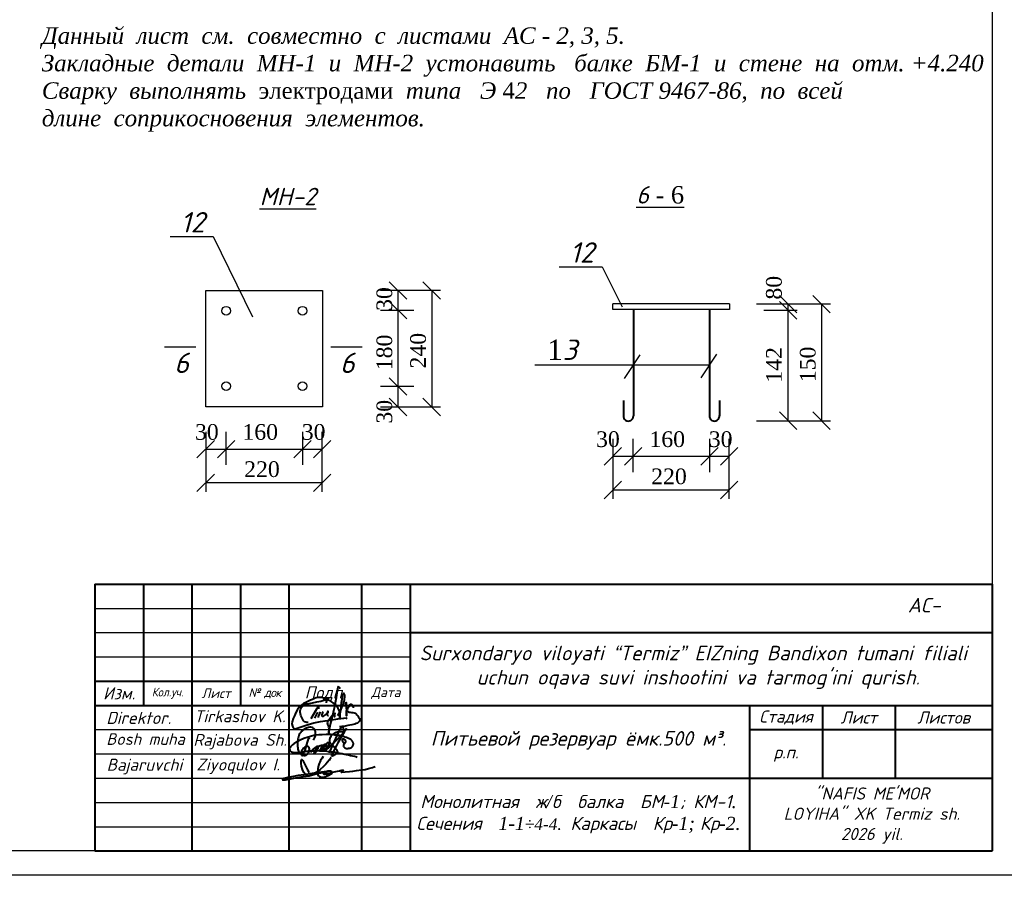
# Model space of a CAD drawing. Header units: millimetres. Extents: x -3143211 to -2549809, y 1060331 to 1341741.
# Tile 92 of 141: x -3077846 to -3057547, y 1202555 to 1220441. Entities that reach past the tile are written whole.
import ezdxf

# ---------------------------------------------------------------- set-up
doc = ezdxf.new("R2010")
doc.units = ezdxf.units.MM
doc.layers.add('(002) Рамка', color=7, linetype='Continuous')
doc.styles.add('ISOCPEUR', font='isocpeui.ttf', dxfattribs={"height": 250})
doc.styles.get("Standard").update_dxf_attribs({"font": 'isocpeui.ttf'})
doc.styles.add('V@ler@Live', font='isocpeui.ttf')

# ---------------------------------------------------------------- blocks, each defined once
blk = doc.blocks.new('_Oblique')
at = {"color": 0, "linetype": 'ByBlock', "lineweight": -2}
blk.add_line((-0.5, -0.5), (0.5, 0.5), dxfattribs=at)
blk = doc.blocks.new('ghfgj jghjmhg jjbkm jkm')
at = {"color": 5, "linetype": 'ByBlock', "lineweight": 40}
for points in [[(-254.12, -8185.87), (-253.9, -8185.82), (-253.74, -8185.78), (-253.55, -8185.63), (-253.51, -8185.51), (-253.5, -8185.43), (-253.51, -8185.3), (-253.56, -8185.19), (-253.6, -8185.09), (-253.66, -8185.02), (-253.75, -8184.96), (-253.85, -8184.92), (-253.94, -8184.88), (-254.03, -8184.84), (-254.1, -8184.84), (-254.19, -8184.85), (-254.27, -8184.88), (-254.32, -8184.93), (-254.37, -8185.02), (-254.4, -8185.1), (-254.39, -8185.21), (-254.33, -8185.34), (-254.28, -8185.45), (-254.21, -8185.54), (-254.12, -8185.61), (-254.02, -8185.68), (-253.92, -8185.74), (-253.82, -8185.8), (-253.82, -8185.8), (-253.76, -8185.91), (-253.77, -8185.94), (-253.82, -8185.97), (-253.89, -8186.03), (-253.95, -8186.11), (-254.01, -8186.18), (-254.04, -8186.27), (-254.07, -8186.34), (-254.08, -8186.44), (-254.05, -8186.53), (-254.03, -8186.62), (-253.98, -8186.7), (-253.92, -8186.77), (-253.84, -8186.85), (-253.78, -8186.91), (-253.73, -8186.97), (-253.64, -8187.02), (-253.58, -8187.04), (-253.52, -8187.05), (-253.46, -8187.06), (-253.38, -8187.07), (-253.28, -8187.07), (-253.18, -8187.08), (-253.1, -8187.08), (-253.03, -8187.07), (-252.94, -8187.07), (-252.86, -8187.06), (-252.76, -8187.05), (-252.69, -8187.05), (-252.61, -8187.04), (-252.55, -8187.02), (-252.48, -8187), (-252.43, -8186.98), (-252.36, -8186.95), (-252.29, -8186.92), (-252.24, -8186.9), (-252.18, -8186.87), (-252.14, -8186.84), (-252.09, -8186.81), (-252.04, -8186.78), (-251.99, -8186.73), (-251.96, -8186.7), (-251.91, -8186.65), (-251.87, -8186.61), (-251.84, -8186.56), (-251.82, -8186.52), (-251.78, -8186.43), (-251.74, -8186.32), (-251.7, -8186.18), (-251.67, -8186.04), (-251.67, -8185.93), (-251.67, -8185.84), (-251.7, -8185.76), (-251.74, -8185.66), (-251.78, -8185.55), (-251.84, -8185.46), (-251.91, -8185.36), (-251.99, -8185.24), (-252.07, -8185.14), (-252.18, -8185.04), (-252.3, -8184.94), (-252.43, -8184.86), (-252.58, -8184.77), (-252.84, -8184.65), (-253.04, -8184.57), (-253.31, -8184.48), (-253.69, -8184.34), (-254.02, -8184.22), (-254.4, -8184.14), (-254.97, -8183.99), (-255.26, -8183.95), (-255.57, -8183.9), (-255.82, -8183.86), (-256.1, -8183.85), (-256.38, -8183.8), (-257.05, -8183.75), (-257.45, -8183.75), (-257.92, -8183.74), (-258.19, -8183.75), (-259.16, -8183.78), (-259.99, -8183.83), (-260.63, -8183.91), (-261.2, -8183.99), (-261.98, -8184.18), (-262.58, -8184.34), (-263.58, -8184.7), (-264.46, -8185.07), (-265.01, -8185.31), (-265.4, -8185.54), (-265.96, -8185.89), (-266.37, -8186.23), (-266.53, -8186.4), (-266.67, -8186.54), (-266.78, -8186.65), (-266.86, -8186.73), (-266.94, -8186.85), (-267, -8186.95), (-267.04, -8187.06), (-267.07, -8187.19), (-267.06, -8187.29), (-267.03, -8187.44), (-266.97, -8187.56), (-266.91, -8187.66), (-266.83, -8187.75), (-266.75, -8187.84), (-266.67, -8187.89), (-266.55, -8187.94), (-266.42, -8187.98), (-266.33, -8188.01), (-266.26, -8188.02), (-266.13, -8188.04), (-265.99, -8188.06), (-265.8, -8188.08), (-265.56, -8188.09), (-265.34, -8188.09), (-265.08, -8188.07), (-264.93, -8188.06), (-264.83, -8188.05), (-264.55, -8188.03), (-264.33, -8187.99), (-264.11, -8187.96), (-263.82, -8187.91), (-263.6, -8187.86), (-263.31, -8187.82), (-262.96, -8187.78), (-262.71, -8187.73), (-262.33, -8187.69), (-261.88, -8187.67), (-261.47, -8187.66), (-261.12, -8187.65), (-260.83, -8187.6), (-260.44, -8187.62), (-259.84, -8187.64), (-259.56, -8187.65), (-259.12, -8187.68), (-258.65, -8187.7), (-258.07, -8187.73), (-257.59, -8187.79), (-257.07, -8187.87), (-256.72, -8187.9), (-256.52, -8187.92), (-256.35, -8187.94), (-256.02, -8187.97), (-255.72, -8188.04), (-255.41, -8188.12), (-254.87, -8188.24), (-254.39, -8188.34), (-254.14, -8188.4), (-253.79, -8188.47), (-253.42, -8188.55), (-252.82, -8188.64), (-252.33, -8188.75), (-251.87, -8188.84), (-251.4, -8188.97), (-251.1, -8189.05), (-250.73, -8189.15)], [(-261.31, -8185.11), (-261.13, -8184.8), (-260.98, -8184.44), (-260.83, -8184.1), (-260.77, -8183.74), (-260.77, -8183.33), (-260.84, -8183.04), (-260.94, -8182.72), (-261.1, -8182.45), (-261.24, -8182.27), (-261.41, -8182.13), (-261.62, -8182.06), (-261.9, -8181.99), (-262.16, -8181.99), (-262.45, -8182.02), (-262.71, -8182.09), (-263.01, -8182.18), (-263.21, -8182.28), (-263.56, -8182.45), (-264.11, -8182.93), (-264.37, -8183.23), (-264.55, -8183.47), (-264.7, -8183.74), (-264.8, -8183.97), (-264.9, -8184.28), (-265, -8184.61), (-265.09, -8184.89), (-265.13, -8185.31), (-265.15, -8185.69), (-265.12, -8186.51), (-265.09, -8186.93), (-265.04, -8187.29), (-264.92, -8187.73), (-264.78, -8187.96), (-264.64, -8188.12), (-264.45, -8188.27), (-264.32, -8188.36), (-264.16, -8188.48), (-263.95, -8188.61), (-263.68, -8188.73), (-263.56, -8188.75), (-263.38, -8188.75), (-263.2, -8188.74), (-263.02, -8188.68), (-262.84, -8188.57), (-262.69, -8188.42), (-262.59, -8188.25), (-262.52, -8188.12), (-262.41, -8187.9), (-262.33, -8187.69), (-262.3, -8187.5), (-262.26, -8187.31), (-262.28, -8187.17), (-262.31, -8186.97), (-262.36, -8186.84), (-262.45, -8186.73), (-262.56, -8186.64), (-262.73, -8186.58), (-262.89, -8186.59), (-263.01, -8186.62), (-263.19, -8186.68), (-263.41, -8186.81), (-263.72, -8187.06), (-263.88, -8187.25), (-263.98, -8187.39), (-264.08, -8187.51), (-264.14, -8187.64), (-264.2, -8187.77), (-264.24, -8187.93), (-264.28, -8188.14), (-264.29, -8188.31), (-264.26, -8188.51), (-264.16, -8188.67), (-264.1, -8188.78), (-264.05, -8188.82), (-264.02, -8188.82), (-263.97, -8188.8), (-263.94, -8188.76), (-263.9, -8188.7), (-263.85, -8188.61), (-263.54, -8187.99), (-263.32, -8187.47), (-263.12, -8186.97), (-262.97, -8186.37), (-262.66, -8185.37), (-262.49, -8184.87), (-262.44, -8184.66), (-262.42, -8184.64), (-262.41, -8184.62), (-262.39, -8184.62), (-262.37, -8184.63), (-262.36, -8184.64), (-262.36, -8184.67), (-262.36, -8184.69), (-262.37, -8184.71), (-262.38, -8184.74)], [(-261.91, -8188.06), (-261.82, -8187.85), (-261.76, -8187.75), (-261.72, -8187.7), (-261.67, -8187.6), (-261.55, -8187.48), (-261.46, -8187.39), (-261.37, -8187.28), (-261.3, -8187.19), (-261.16, -8187.1), (-261.1, -8187.05), (-261, -8186.94), (-260.91, -8186.85), (-260.83, -8186.81), (-260.75, -8186.76), (-260.66, -8186.71), (-260.58, -8186.66), (-260.51, -8186.61), (-260.44, -8186.57), (-260.38, -8186.54), (-260.32, -8186.52), (-260.26, -8186.51), (-260.22, -8186.51), (-260.19, -8186.53), (-260.18, -8186.54), (-260.16, -8186.58), (-260.14, -8186.65), (-260.15, -8186.71), (-260.15, -8186.76), (-260.17, -8186.81), (-260.19, -8186.86), (-260.2, -8186.9), (-260.24, -8187.01), (-260.26, -8187.11), (-260.27, -8187.17), (-260.29, -8187.21), (-260.32, -8187.29), (-260.35, -8187.37), (-260.38, -8187.43), (-260.41, -8187.49), (-260.47, -8187.62), (-260.52, -8187.67), (-260.56, -8187.77), (-260.6, -8187.82), (-260.66, -8187.9), (-260.7, -8187.94), (-260.73, -8187.99), (-260.76, -8188.02), (-260.79, -8188.05), (-260.82, -8188.09), (-260.86, -8188.12), (-260.89, -8188.15), (-260.93, -8188.18), (-260.96, -8188.21), (-261, -8188.23), (-261.04, -8188.26), (-261.08, -8188.27), (-261.1, -8188.25), (-261.1, -8188.22), (-261.1, -8188.19), (-261.09, -8188.15), (-261.08, -8188.12), (-261.06, -8188.06), (-261.04, -8188.01), (-261.02, -8187.96), (-261, -8187.92), (-260.96, -8187.85), (-260.93, -8187.79), (-260.89, -8187.71), (-260.88, -8187.68), (-260.84, -8187.63), (-260.77, -8187.53), (-260.75, -8187.48), (-260.74, -8187.45), (-260.71, -8187.4), (-260.69, -8187.35), (-260.66, -8187.31), (-260.63, -8187.27), (-260.6, -8187.22), (-260.57, -8187.19), (-260.54, -8187.14), (-260.5, -8187.1), (-260.47, -8187.07), (-260.44, -8187.02), (-260.4, -8186.98), (-260.38, -8186.96), (-260.36, -8186.94), (-260.34, -8186.92), (-260.32, -8186.89), (-260.3, -8186.86), (-260.28, -8186.83), (-260.25, -8186.78), (-260.21, -8186.75), (-260.15, -8186.7), (-260.11, -8186.66), (-260.05, -8186.6), (-259.98, -8186.55), (-259.9, -8186.51), (-259.83, -8186.45), (-259.75, -8186.42), (-259.7, -8186.4), (-259.64, -8186.37), (-259.58, -8186.35), (-259.51, -8186.34), (-259.45, -8186.32), (-259.39, -8186.3), (-259.34, -8186.28), (-259.28, -8186.28), (-259.24, -8186.27), (-259.17, -8186.27), (-259.12, -8186.28), (-259.08, -8186.33), (-259.05, -8186.37), (-259.01, -8186.42), (-259, -8186.47), (-258.99, -8186.51), (-258.98, -8186.58), (-258.99, -8186.62), (-259, -8186.68), (-259, -8186.76), (-259.02, -8186.81), (-259.04, -8186.88), (-259.06, -8186.94), (-259.09, -8187.01), (-259.11, -8187.08), (-259.14, -8187.16), (-259.17, -8187.22), (-259.23, -8187.3), (-259.27, -8187.37), (-259.32, -8187.45), (-259.37, -8187.52), (-259.43, -8187.59), (-259.47, -8187.65), (-259.52, -8187.72), (-259.58, -8187.77), (-259.66, -8187.78), (-259.72, -8187.77), (-259.78, -8187.75), (-259.78, -8187.71), (-259.78, -8187.65), (-259.76, -8187.61), (-259.75, -8187.55), (-259.73, -8187.52), (-259.71, -8187.48), (-259.68, -8187.44), (-259.65, -8187.39), (-259.62, -8187.34), (-259.59, -8187.28), (-259.55, -8187.24), (-259.52, -8187.17), (-259.47, -8187.1), (-259.43, -8187.03), (-259.38, -8186.94), (-259.33, -8186.83), (-259.25, -8186.73), (-259.21, -8186.65), (-259.19, -8186.6), (-259.16, -8186.53), (-259.11, -8186.46), (-259.08, -8186.41), (-259.04, -8186.38), (-258.99, -8186.35), (-258.94, -8186.3), (-258.87, -8186.25), (-258.79, -8186.2), (-258.73, -8186.14), (-258.66, -8186.11), (-258.58, -8186.08), (-258.51, -8186.06), (-258.43, -8186.05), (-258.37, -8186.04), (-258.3, -8186.05), (-258.24, -8186.08), (-258.17, -8186.14), (-258.14, -8186.2), (-258.11, -8186.28), (-258.1, -8186.34), (-258.11, -8186.41), (-258.12, -8186.47), (-258.14, -8186.54), (-258.15, -8186.59), (-258.17, -8186.66), (-258.19, -8186.72), (-258.2, -8186.78), (-258.2, -8186.82), (-258.22, -8186.86), (-258.23, -8186.89), (-258.25, -8186.92), (-258.26, -8186.95), (-258.29, -8186.99), (-258.32, -8187.02), (-258.34, -8187.05), (-258.39, -8187.11), (-258.43, -8187.16), (-258.47, -8187.21), (-258.52, -8187.26), (-258.56, -8187.3), (-258.6, -8187.34), (-258.66, -8187.39), (-258.71, -8187.42), (-258.76, -8187.45), (-258.81, -8187.46), (-258.87, -8187.47), (-258.92, -8187.46), (-258.97, -8187.43), (-259, -8187.37), (-259, -8187.33), (-258.99, -8187.29), (-258.97, -8187.22), (-258.94, -8187.15), (-258.92, -8187.1), (-258.9, -8187.04), (-258.87, -8186.98), (-258.83, -8186.92), (-258.79, -8186.83), (-258.73, -8186.76), (-258.69, -8186.69), (-258.64, -8186.6), (-258.59, -8186.53), (-258.52, -8186.39), (-258.45, -8186.3), (-258.4, -8186.23), (-258.37, -8186.19), (-258.33, -8186.13), (-258.27, -8186.07), (-258.27, -8186.07), (-258.2, -8185.98), (-258.14, -8185.89), (-258.09, -8185.82), (-258.02, -8185.76), (-257.94, -8185.7), (-257.9, -8185.67), (-257.82, -8185.66), (-257.78, -8185.64), (-257.74, -8185.64), (-257.71, -8185.65), (-257.67, -8185.67), (-257.64, -8185.68), (-257.63, -8185.7), (-257.61, -8185.72), (-257.59, -8185.75), (-257.57, -8185.79), (-257.56, -8185.83), (-257.55, -8185.87), (-257.55, -8185.91), (-257.55, -8185.96), (-257.55, -8186.03), (-257.56, -8186.07), (-257.56, -8186.08), (-257.57, -8186.15), (-257.59, -8186.21), (-257.61, -8186.3), (-257.64, -8186.38), (-257.66, -8186.44), (-257.67, -8186.48), (-257.68, -8186.51), (-257.71, -8186.54), (-257.75, -8186.6), (-257.8, -8186.67), (-257.83, -8186.72), (-257.86, -8186.76), (-257.9, -8186.81), (-257.94, -8186.88), (-257.98, -8186.93), (-258, -8186.95), (-258.03, -8187), (-258.06, -8187.06), (-258.11, -8187.11), (-258.14, -8187.15), (-258.19, -8187.21), (-258.24, -8187.27), (-258.25, -8187.29), (-258.28, -8187.33), (-258.29, -8187.35), (-258.32, -8187.39), (-258.34, -8187.43), (-258.37, -8187.43), (-258.37, -8187.42), (-258.36, -8187.39), (-258.34, -8187.37), (-258.33, -8187.36), (-258.31, -8187.35), (-258.29, -8187.34), (-258.26, -8187.34), (-258.24, -8187.33), (-258.21, -8187.33), (-258.19, -8187.32), (-258.17, -8187.31), (-258.16, -8187.3), (-258.14, -8187.29), (-258.12, -8187.27), (-258.07, -8187.24), (-258.03, -8187.21), (-257.98, -8187.19), (-257.95, -8187.16), (-257.9, -8187.14), (-257.87, -8187.12), (-257.84, -8187.09), (-257.79, -8187.07), (-257.75, -8187.03), (-257.72, -8186.99), (-257.69, -8186.96), (-257.65, -8186.92), (-257.62, -8186.9), (-257.6, -8186.88), (-257.56, -8186.85), (-257.53, -8186.81), (-257.48, -8186.78), (-257.44, -8186.74), (-257.38, -8186.69), (-257.35, -8186.66), (-257.31, -8186.62), (-257.23, -8186.55), (-257.19, -8186.5), (-257.11, -8186.42), (-257.09, -8186.38), (-257.05, -8186.35), (-257.02, -8186.32), (-256.95, -8186.25), (-256.89, -8186.21), (-256.84, -8186.14), (-256.8, -8186.1), (-256.75, -8186.04), (-256.69, -8185.98), (-256.62, -8185.91), (-256.51, -8185.83), (-256.44, -8185.76), (-256.35, -8185.66), (-256.25, -8185.58), (-256.13, -8185.49), (-256.02, -8185.4), (-255.95, -8185.32), (-255.88, -8185.25), (-255.84, -8185.19), (-255.77, -8185.12), (-255.73, -8185.07), (-255.68, -8185.03), (-255.64, -8184.98), (-255.58, -8184.94), (-255.53, -8184.88), (-255.49, -8184.83), (-255.41, -8184.76), (-255.34, -8184.69), (-255.27, -8184.63), (-255.19, -8184.52), (-255.12, -8184.44), (-255.03, -8184.33), (-254.95, -8184.24), (-254.87, -8184.16), (-254.79, -8184.07), (-254.68, -8183.95), (-254.62, -8183.87), (-254.55, -8183.8), (-254.44, -8183.7), (-254.37, -8183.64), (-254.29, -8183.57), (-254.22, -8183.49), (-254.18, -8183.4), (-254.14, -8183.31), (-254.1, -8183.19), (-254.04, -8183.1), (-253.99, -8183), (-253.98, -8182.94), (-253.95, -8182.84), (-253.96, -8182.75), (-253.96, -8182.67), (-253.96, -8182.59), (-253.98, -8182.53), (-254, -8182.46), (-254, -8182.41), (-254.01, -8182.37), (-254.01, -8182.32), (-254.02, -8182.27), (-254.05, -8182.2), (-254.07, -8182.14), (-254.08, -8182.09), (-254.1, -8182.05), (-254.11, -8182.01), (-254.14, -8181.97), (-254.16, -8181.92), (-254.2, -8181.91), (-254.23, -8181.9), (-254.26, -8181.89), (-254.3, -8181.91), (-254.35, -8181.94), (-254.43, -8181.95), (-254.47, -8181.99), (-254.53, -8182.04), (-254.57, -8182.08), (-254.64, -8182.12), (-254.69, -8182.17), (-254.76, -8182.23), (-254.81, -8182.27), (-254.87, -8182.35), (-254.96, -8182.46), (-255, -8182.55), (-255.07, -8182.66), (-255.12, -8182.79), (-255.15, -8182.86), (-255.19, -8182.97), (-255.27, -8183.13), (-255.37, -8183.34), (-255.41, -8183.43), (-255.53, -8183.68), (-255.67, -8183.97), (-256, -8184.65), (-256.31, -8185.35), (-256.67, -8186.19), (-256.9, -8186.73), (-257.1, -8187.18), (-257.41, -8187.89), (-257.54, -8188.2)], [(-253.34, -8182.28), (-253.56, -8182.65), (-253.77, -8183), (-254.11, -8183.59), (-254.52, -8184.3), (-254.91, -8184.96), (-255.39, -8185.76), (-255.74, -8186.34), (-256.11, -8187.1), (-256.54, -8187.95), (-256.73, -8188.33), (-256.84, -8188.57), (-256.93, -8188.74), (-256.92, -8188.8), (-256.89, -8188.85), (-256.86, -8188.86), (-256.81, -8188.84), (-256.74, -8188.83), (-256.64, -8188.81), (-256.56, -8188.79), (-256.47, -8188.76), (-256.39, -8188.73), (-256.31, -8188.7), (-256.23, -8188.63), (-256.13, -8188.56), (-256, -8188.5), (-255.91, -8188.43), (-255.81, -8188.37), (-255.75, -8188.32), (-255.67, -8188.28), (-255.63, -8188.22), (-255.59, -8188.15), (-255.56, -8188.11), (-255.5, -8188.03), (-255.46, -8187.96), (-255.44, -8187.92), (-255.45, -8187.85), (-255.46, -8187.79), (-255.5, -8187.71), (-255.54, -8187.64), (-255.58, -8187.57), (-255.61, -8187.51), (-255.65, -8187.45), (-255.7, -8187.36), (-255.76, -8187.29), (-255.8, -8187.25), (-255.85, -8187.2), (-255.9, -8187.14), (-255.94, -8187.09), (-255.98, -8187.05), (-256.02, -8187), (-256.07, -8186.95), (-256.18, -8186.86), (-256.26, -8186.79), (-256.33, -8186.71), (-256.41, -8186.65), (-256.47, -8186.6), (-256.58, -8186.49), (-256.65, -8186.42), (-256.71, -8186.36), (-256.79, -8186.28), (-257.01, -8186.05), (-257.11, -8185.94), (-257.19, -8185.79), (-257.27, -8185.64), (-257.33, -8185.47), (-257.37, -8185.32), (-257.38, -8185.12), (-257.35, -8184.97), (-257.32, -8184.85), (-257.27, -8184.71), (-257.23, -8184.56), (-257.16, -8184.36), (-257.04, -8184.14), (-256.93, -8184), (-256.82, -8183.83), (-256.71, -8183.73), (-256.61, -8183.62), (-256.49, -8183.55), (-256.34, -8183.46), (-256.22, -8183.4), (-256.1, -8183.33), (-255.94, -8183.23), (-255.78, -8183.18), (-255.62, -8183.13), (-255.47, -8183.08), (-255.27, -8183.05), (-255.11, -8183.03), (-254.91, -8183), (-254.69, -8183), (-254.47, -8183.01), (-254.3, -8183.05), (-254.08, -8183.21), (-253.99, -8183.39)]]:
    blk.add_lwpolyline(points, dxfattribs=at)
blk = doc.blocks.new('dhfdgh xfghfgh ffnhjmgmgvbnfgg')
at = {"color": 5, "lineweight": 40, "ltscale": 0.5}
for p, q in [((1479206, -21938), (1479191, -22031)), ((1479223, -21865), (1479206, -21938)), ((1479232, -21840), (1479223, -21865)), ((1479249, -21856), (1479232, -21840)), ((1479259, -21871), (1479249, -21856)), ((1479272, -21891), (1479259, -21871)), ((1479166, -22194), (1479156, -22246)), ((1479186, -22087), (1479166, -22194)), ((1479191, -22031), (1479186, -22087)), ((1479087, -22472), (1479140, -22415)), ((1479134, -22332), (1479107, -22459)), ((1479156, -22246), (1479134, -22332)), ((1479140, -22415), (1479151, -22408)), ((1479155, -22412), (1479150, -22450)), ((1479151, -22408), (1479154, -22407)), ((1479154, -22407), (1479155, -22408)), ((1479155, -22408), (1479155, -22412)), ((1479000, -22618), (1479005, -22595)), ((1479005, -22637), (1479000, -22618)), ((1479005, -22595), (1479014, -22576)), ((1479011, -22653), (1479005, -22637)), ((1479022, -22680), (1479011, -22653)), ((1479014, -22576), (1479036, -22544)), ((1479036, -22544), (1479050, -22522)), ((1479050, -22522), (1479087, -22472)), ((1479072, -22596), (1479052, -22687)), ((1479107, -22459), (1479072, -22596)), ((1479150, -22450), (1479148, -22470)), ((1479148, -22470), (1479149, -22483)), ((1479149, -22483), (1479151, -22492)), ((1479151, -22492), (1479158, -22500)), ((1479019, -22877), (1479038, -22760)), ((1479031, -22709), (1479022, -22680)), ((1479032, -22801), (1479023, -22878)), ((1479036, -22732), (1479031, -22709)), ((1479052, -22687), (1479032, -22801)), ((1479037, -22753), (1479036, -22732)), ((1479038, -22760), (1479037, -22753)), ((1479020, -22878), (1479019, -22877)), ((1479022, -22878), (1479020, -22878)), ((1479023, -22878), (1479022, -22878))]:
    blk.add_line(p, q, dxfattribs=at)
for points in [[(1479224, -22461), (1479241, -22423), (1479263, -22388), (1479286, -22338), (1479310, -22292), (1479322, -22264), (1479330, -22239), (1479338, -22215), (1479346, -22183), (1479354, -22152), (1479360, -22124), (1479365, -22096), (1479367, -22070), (1479369, -22045), (1479368, -22026), (1479364, -22015), (1479359, -22001), (1479353, -21992), (1479349, -21988), (1479343, -21990), (1479338, -21999), (1479325, -22026), (1479317, -22050), (1479303, -22121), (1479295, -22194), (1479288, -22255), (1479285, -22289), (1479287, -22329), (1479273, -22379), (1479269, -22399), (1479267, -22423), (1479266, -22510), (1479267, -22423), (1479264, -22393), (1479257, -22371), (1479245, -22338), (1479230, -22312), (1479213, -22288), (1479197, -22267), (1479163, -22229), (1479123, -22191), (1479078, -22165), (1479048, -22150), (1479017, -22138), (1478960, -22115), (1478920, -22095), (1478874, -22081), (1478828, -22076), (1478795, -22076), (1478757, -22086), (1478724, -22099), (1478682, -22118), (1478638, -22137), (1478583, -22162), (1478528, -22189), (1478491, -22208), (1478456, -22235), (1478431, -22255), (1478400, -22283), (1478364, -22333), (1478328, -22399), (1478297, -22467), (1478272, -22526), (1478245, -22599), (1478244, -22642), (1478258, -22687), (1478271, -22724), (1478283, -22739), (1478299, -22746), (1478333, -22741), (1478419, -22713), (1478544, -22668), (1478713, -22620), (1478849, -22592), (1478951, -22572), (1479044, -22558), (1479219, -22534), (1479347, -22518), (1479408, -22511), (1479401, -22525), (1479395, -22539)], [(1478590, -22609), (1478563, -22611), (1478536, -22606), (1478508, -22594), (1478492, -22572), (1478477, -22543), (1478457, -22505), (1478436, -22461), (1478424, -22427), (1478418, -22390), (1478420, -22362), (1478428, -22331), (1478450, -22291), (1478476, -22262), (1478517, -22234), (1478557, -22216), (1478609, -22205), (1478683, -22191), (1478773, -22173), (1478857, -22158), (1478923, -22138), (1478971, -22125), (1478994, -22118), (1479019, -22100), (1478992, -22128), (1478984, -22142), (1478977, -22157), (1478975, -22170), (1478974, -22182), (1478970, -22188)], [(1479375, -22225), (1479399, -22187), (1479408, -22471), (1479406, -22364), (1479416, -22351), (1479426, -22333), (1479442, -22289), (1479460, -22262), (1479482, -22228), (1479492, -22220), (1479503, -22219), (1479516, -22225), (1479531, -22244), (1479541, -22265), (1479548, -22281), (1479549, -22285), (1479547, -22292), (1479546, -22295)], [(1478815, -22321), (1478813, -22292), (1478811, -22258), (1478794, -22275), (1478764, -22325), (1478645, -22532)], [(1478786, -22391), (1478727, -22519)], [(1478846, -22385), (1478807, -22466), (1478802, -22481), (1478800, -22494), (1478800, -22502)], [(1478907, -22386), (1478897, -22404), (1478885, -22424), (1478879, -22440), (1478875, -22452), (1478877, -22464), (1478883, -22471), (1478896, -22473), (1478913, -22473), (1478938, -22461), (1478961, -22447), (1478982, -22427), (1479002, -22408), (1479014, -22394), (1479018, -22382), (1479015, -22375), (1479011, -22368), (1479007, -22368), (1479005, -22370), (1479005, -22373), (1479000, -22386), (1478997, -22398), (1478993, -22411), (1478991, -22421), (1478990, -22431), (1478991, -22441), (1478994, -22446), (1478997, -22450), (1479003, -22454), (1479010, -22458), (1479016, -22458), (1479021, -22458)], [(1479406, -22374), (1479409, -22371), (1479414, -22366), (1479421, -22364), (1479428, -22365), (1479436, -22369), (1479442, -22378), (1479450, -22386), (1479461, -22390), (1479473, -22392), (1479487, -22392), (1479513, -22394), (1479539, -22395), (1479569, -22403), (1479595, -22415), (1479614, -22428), (1479628, -22445), (1479646, -22471), (1479661, -22498), (1479681, -22526), (1479687, -22537), (1479687, -22560), (1479684, -22579), (1479675, -22591), (1479656, -22609), (1479642, -22621), (1479610, -22634), (1479580, -22644), (1479519, -22659), (1479477, -22667), (1479435, -22675), (1479378, -22687), (1479338, -22693), (1479306, -22697), (1479276, -22700), (1479260, -22700)]]:
    blk.add_lwpolyline(points, dxfattribs=at)
blk = doc.blocks.new('65616152')
at = {"color": 5, "lineweight": 40, "true_color": 0x0000f5}
for points in [[(1279415, 265228), (1279057, 264705), (1278598, 264034), (1278382, 263509), (1278134, 263078), (1277994, 262545), (1277851, 262004), (1277776, 261556), (1277737, 261115), (1277701, 260716), (1277722, 260496), (1277730, 260167), (1277796, 259731), (1278018, 259441), (1278309, 259225), (1278601, 259127), (1278991, 259098), (1279387, 259094), (1279889, 259189), (1280352, 259407), (1281030, 259696), (1281576, 259928), (1281931, 260200), (1282034, 260401), (1281915, 260623), (1281551, 260802), (1281087, 260808), (1280787, 260808), (1280423, 260740), (1278109, 260488), (1276657, 260251), (1273700, 259801), (1271955, 259526), (1270532, 259301), (1269315, 259055), (1268808, 258966), (1268177, 258779), (1267649, 258632), (1267284, 258500), (1267248, 258412), (1267248, 258332), (1267308, 258272), (1267394, 258235), (1267537, 258235), (1267798, 258265), (1268152, 258306), (1268635, 258416), (1270126, 258669), (1271729, 258942), (1273456, 259235), (1275247, 259448), (1276608, 259807), (1278166, 260278), (1279164, 260481), (1280050, 260662), (1280154, 260639), (1280222, 260575), (1280266, 260538), (1280286, 260413), (1280230, 260351), (1280112, 260149), (1279962, 259982), (1279798, 259901), (1279639, 259901), (1279532, 259986), (1279532, 260140), (1279619, 260220), (1279823, 260292), (1280029, 260305), (1280257, 260260), (1280465, 260227), (1280574, 260185), (1280628, 260118), (1280634, 260043), (1280629, 259995), (1280611, 259940), (1280586, 259895), (1280481, 259863), (1280375, 259863), (1280289, 259889), (1280212, 259951), (1280204, 260034), (1280218, 260112), (1280244, 260181), (1280300, 260215), (1280515, 260227), (1280771, 260244), (1280828, 260248), (1280864, 260248), (1280895, 260239), (1280924, 260227), (1280964, 260203), (1280979, 260186), (1280980, 260156), (1280974, 260129), (1280946, 260081), (1280921, 260037), (1280844, 259996), (1280779, 259986), (1280731, 260016), (1280717, 260057), (1280717, 260098), (1280753, 260174), (1280828, 260200), (1280911, 260207), (1281178, 260270), (1281517, 260320), (1281866, 260434), (1282075, 260502), (1282650, 260656), (1283660, 260868), (1284229, 260987), (1284438, 261031), (1284872, 261121), (1285210, 261192), (1285303, 261186), (1285343, 261126), (1285343, 261065), (1285294, 261016), (1285139, 260982), (1285029, 260923), (1284933, 260873), (1284796, 260768), (1284756, 260700), (1284730, 260601), (1284760, 260561), (1284805, 260502), (1284929, 260533), (1285893, 260609), (1287154, 260721), (1288182, 260812), (1289325, 261007), (1290754, 261222), (1291857, 261388), (1292886, 261648), (1294011, 261945), (1294504, 262120), (1294798, 262268)], [(1281686, 264696), (1280112, 262946), (1279339, 262085), (1278484, 261359), (1277785, 260766), (1276609, 260060), (1275744, 259541), (1275063, 259376), (1274447, 259568), (1273996, 259965), (1273640, 260471), (1273243, 261332), (1272956, 262330), (1272845, 263146), (1272845, 263773), (1272899, 264287), (1273004, 264324), (1273111, 264236), (1273275, 264022), (1273734, 263260), (1274076, 262456), (1274414, 261823), (1274730, 261257), (1275006, 260715), (1275242, 260425)], [(1281686, 264696), (1281695, 264710), (1281696, 264715), (1281696, 264720), (1281694, 264726), (1281689, 264735), (1281682, 264745), (1281671, 264754), (1281659, 264758), (1281649, 264764), (1281632, 264769), (1281615, 264770), (1281595, 264770), (1281576, 264768), (1281566, 264766), (1281556, 264763), (1281543, 264757), (1281533, 264746), (1281505, 264697), (1281469, 264630), (1281184, 263973)]]:
    blk.add_lwpolyline(points, dxfattribs=at)

msp = doc.modelspace()

# ---------------------------------------------------------------- linework, layer by layer
at = {"color": 0}
for p, q in [((-3057796.73173, 1244210.4256), (-3057796.73173, 1203299.42962)), ((-3057796.73173, 1203304.62022), (-3114696.73173, 1203304.62022))]:
    msp.add_line(p, q, dxfattribs=at)
at = {"lineweight": 25}
for p, q in [((-3074006.15795, 1214857.8117), (-3071606.15795, 1214857.8117)), ((-3074006.15795, 1212457.8117), (-3074006.15795, 1214857.8117)), ((-3071606.15795, 1214857.8117), (-3071606.15795, 1212457.8117)), ((-3069168.88772, 1214860.17148), (-3070405.2553, 1214860.17148)), ((-3070046.53694, 1212457.8117), (-3070046.53694, 1214860.17148)), ((-3069351.53192, 1214860.17148), (-3069351.53192, 1212457.8117)), ((-3065614.72297, 1214464.15575), (-3065614.72297, 1214584.15575)), ((-3063214.72297, 1214584.15575), (-3065614.72297, 1214584.15575)), ((-3063214.72297, 1214584.15575), (-3063214.72297, 1214464.15575)), ((-3061130.08536, 1214576.55063), (-3062657.01969, 1214576.55063)), ((-3062002.48532, 1212174.19085), (-3062002.48532, 1214576.55063)), ((-3061317.71626, 1214576.55063), (-3061317.71626, 1212174.19085)), ((-3070405.2553, 1214454.64238), (-3069718.85014, 1214454.64238)), ((-3063214.72297, 1214464.15575), (-3065614.72297, 1214464.15575)), ((-3062505.61463, 1214450.29819), (-3061819.20947, 1214450.29819)), ((-3063625.05873, 1214089.14766), (-3063625.05873, 1212263.1088)), ((-3074863.4692, 1213695.7853), (-3074213.58201, 1213695.7853)), ((-3071432.85676, 1213695.7853), (-3070782.96956, 1213695.7853)), ((-3065058.54542, 1213529.803), (-3065387.35796, 1213043.43296)), ((-3063477.56665, 1213542.88581), (-3063806.37919, 1213056.51578)), ((-3063625.05873, 1213321.46626), (-3067227.67326, 1213321.46626)), ((-3069718.85014, 1212878.59436), (-3070405.2553, 1212878.59436)), ((-3071606.15795, 1212457.8117), (-3074006.15795, 1212457.8117)), ((-3070405.2553, 1212457.8117), (-3069168.88772, 1212457.8117)), ((-3062657.01969, 1212174.19085), (-3061130.08536, 1212174.19085)), ((-3074010.99662, 1211947.33217), (-3074010.99662, 1210710.9646)), ((-3073590.21396, 1211260.92701), (-3073590.21396, 1211947.33217)), ((-3072014.16594, 1211947.33217), (-3072014.16594, 1211260.92701)), ((-3071608.63684, 1210710.9646), (-3071608.63684, 1211947.33217)), ((-3065619.56163, 1211798.51608), (-3065619.56163, 1210562.1485)), ((-3065198.77897, 1211112.11091), (-3065198.77897, 1211798.51608)), ((-3063622.73096, 1211798.51608), (-3063622.73096, 1211112.11091)), ((-3063217.20185, 1210562.1485), (-3063217.20185, 1211798.51608)), ((-3074010.99662, 1211588.61382), (-3071608.63684, 1211588.61382)), ((-3065619.56163, 1211439.79772), (-3063217.20185, 1211439.79772)), ((-3071608.63684, 1210893.60879), (-3074010.99662, 1210893.60879)), ((-3063217.20185, 1210744.79269), (-3065619.56163, 1210744.79269))]:
    msp.add_line(p, q, dxfattribs=at)
at = {"lineweight": 40}
for p, q in [((-3065194.12343, 1214464.15575), (-3065194.12343, 1212271.20639)), ((-3063625.3497, 1214464.15575), (-3063625.3497, 1212271.20639)), ((-3065398.38554, 1212588.90158), (-3065398.38554, 1212273.90558)), ((-3063421.08759, 1212588.90158), (-3063421.08759, 1212273.90558))]:
    msp.add_line(p, q, dxfattribs=at)
at = {"color": 0, "lineweight": 40, "ltscale": 100}
for p, q in [((-3076296.73173, 1208804.62022), (-3057796.73173, 1208804.62022)), ((-3076296.73173, 1208804.62022), (-3076296.73173, 1203304.62022)), ((-3075296.73173, 1208804.62022), (-3075296.73173, 1206304.62022)), ((-3074296.73173, 1208804.62022), (-3074296.73173, 1203304.62022)), ((-3073296.73173, 1208804.62022), (-3073296.73173, 1206304.62022)), ((-3072296.73173, 1208804.62022), (-3072296.73173, 1203304.62022)), ((-3070796.73173, 1208804.62022), (-3070796.73173, 1203304.62022)), ((-3069796.73173, 1208804.62022), (-3069796.73173, 1203304.62022)), ((-3057796.73173, 1208804.62022), (-3057796.73173, 1203304.62022)), ((-3069796.73173, 1207804.62022), (-3057796.73173, 1207804.62022)), ((-3076296.73173, 1206804.62022), (-3069796.73173, 1206804.62022)), ((-3076296.73173, 1206304.62022), (-3057796.73173, 1206304.62022)), ((-3062796.73173, 1206304.62022), (-3062796.73173, 1203304.62022)), ((-3061296.73173, 1206304.62022), (-3061296.73173, 1204804.62022)), ((-3059796.73173, 1206304.62022), (-3059796.73173, 1204804.62022)), ((-3062796.73173, 1205804.62022), (-3057796.73173, 1205804.62022)), ((-3069796.73173, 1204804.62022), (-3057796.73173, 1204804.62022)), ((-3076296.73173, 1203304.62022), (-3057796.73173, 1203304.62022))]:
    msp.add_line(p, q, dxfattribs=at)
at = {"color": 0, "ltscale": 100}
for p, q in [((-3076296.73173, 1208304.62022), (-3069796.73173, 1208304.62022)), ((-3076296.73173, 1207804.62022), (-3069796.73173, 1207804.62022)), ((-3076296.73173, 1207304.62022), (-3069796.73173, 1207304.62022)), ((-3076296.73173, 1205804.62022), (-3069796.73173, 1205804.62022)), ((-3076296.73173, 1205304.62022), (-3069796.73173, 1205304.62022)), ((-3076296.73173, 1204804.62022), (-3069796.73173, 1204804.62022)), ((-3076296.73173, 1204304.62022), (-3069796.73173, 1204304.62022)), ((-3076296.73173, 1203804.62022), (-3069796.73173, 1203804.62022))]:
    msp.add_line(p, q, dxfattribs=at)
msp.add_line((-3057296.73173, 1202804.62022), (-3116696.73173, 1202804.62022))
at = {"color": 7}
for points in [[(-3074746.28821, 1215968.63273), (-3073860.29146, 1215968.63273), (-3073046.28161, 1214318.63924)], [(-3066720.75333, 1215345.07777), (-3065834.75658, 1215345.07777), (-3065427.75166, 1214520.08103)]]:
    msp.add_lwpolyline(points, dxfattribs=at)
at = {"color": 0}
msp.add_lwpolyline([(-3116696.73173, 1160804.62022), (-3057296.73173, 1160804.62022), (-3057296.73173, 1202804.62022), (-3116696.73173, 1202804.62022)], close=True, dxfattribs=at)
at = {"lineweight": 25}
for centre in [(-3073588.7591, 1214441.41597), (-3072015.6208, 1214441.41597), (-3073588.7591, 1212884.88047), (-3072015.6208, 1212884.88047)]:
    msp.add_circle(centre, 89.61927, dxfattribs=at)
at = {"lineweight": 40}
for centre, start, end in [((-3065296.54545, 1212269.94676), 173.17213288, 3.05206958), ((-3063522.92768, 1212269.94676), 176.94793042, 6.82786712)]:
    msp.add_arc(centre, 102.56751, start, end, dxfattribs=at)

# ---------------------------------------------------------------- block references
at = {"color": 7, "xscale": 360.0000000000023, "yscale": 360.0000000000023, "zscale": 360.0000000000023, "rotation": 90}
for p in [(-3070046.53694, 1214860.17148), (-3069351.53192, 1214860.17148), (-3062002.48532, 1214576.55063), (-3061317.71626, 1214576.55063), (-3070046.53694, 1214454.64238), (-3062002.48532, 1214450.29819), (-3070046.53694, 1212878.59436), (-3070046.53694, 1212457.8117), (-3069351.53192, 1212457.8117), (-3062002.48532, 1212174.19085), (-3061317.71626, 1212174.19085)]:
    msp.add_blockref('_Oblique', p, dxfattribs=at)
at = {"color": 7, "xscale": 359.9999999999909, "yscale": 359.9999999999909, "zscale": 359.9999999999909}
for p in [(-3074010.99662, 1211588.61382), (-3073590.21396, 1211588.61382), (-3072014.16594, 1211588.61382), (-3071608.63684, 1211588.61382), (-3065619.56163, 1211439.79772), (-3065198.77897, 1211439.79772), (-3063622.73096, 1211439.79772), (-3063217.20185, 1211439.79772), (-3074010.99662, 1210893.60879), (-3071608.63684, 1210893.60879), (-3065619.56163, 1210744.79269), (-3063217.20185, 1210744.79269)]:
    msp.add_blockref('_Oblique', p, dxfattribs=at)
at = {"lineweight": 40, "xscale": 0.9677430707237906, "yscale": 0.9677430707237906, "zscale": 0.9677430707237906}
msp.add_blockref('dhfdgh xfghfgh ffnhjmgmgvbnfgg', (-4502793.47146, 1227833.19038), dxfattribs=at)
at = {"color": 0, "xscale": 85.50048011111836, "yscale": 85.50048011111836, "zscale": 85.50048011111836}
msp.add_blockref('ghfgj jghjmhg jjbkm jkm', (-3049449.19058, 1905417.24719), dxfattribs=at)
at = {"color": 0, "ltscale": 100, "xscale": 0.06931321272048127, "yscale": 0.06931321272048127, "zscale": 0.06931321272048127}
msp.add_blockref('65616152', (-3160266.77846, 1186868.9045), dxfattribs=at)

# ---------------------------------------------------------------- texts
at = {"layer": '(002) Рамка', "insert": (-3069699.28716, 1207534.63865), "char_height": 300, "width": 11750.9206449, "attachment_point": 1}
msp.add_mtext('\\pi96.71032;Surxondaryo viloyati “Termiz” EIZning Bandixon tumani filiali \\P\\pi1273.1876;uchun oqava suvi inshootini va tarmog’ini qurish.', dxfattribs=at)
at = {"color": 7, "insert": (-3077389.90365, 1220283.42625), "char_height": 340, "attachment_point": 1}
msp.add_mtext('{\\fTimes New Roman|b0|i1|c204|p18;Данный  лист  см.  совместно  с  листами  АС - 2, 3, 5.\\PЗакладные  детали  МН-1  и  МН-2  устонавить   балке  БМ-1  и  стене  на  отм. +4.240\\PСварку  выполнять  \\fTimes New Roman|b0|i0|c204|p18;электродами\\fTimes New Roman|b0|i1|c204|p18;  типа   Э \\fTimes New Roman|b0|i0|c204|p18;4\\fTimes New Roman|b0|i1|c204|p18;2   по   ГОСТ 9467-86,  по  всей\\Pдлине  соприкосновения  элементов.}', dxfattribs=at)
for s, insert, char_height, attachment_point in [('\\pt6.8;{\\LМН-2}', (-3072317.79754, 1216796.235), 360, 5), ('{\\fSylfaen|b0|i0|c0|p18;30    16\\fSylfaen|b0|i0|c204|p18;0\\fSylfaen|b0|i0|c0|p18;    30}', (-3071541.35683, 1212104.38086), 324, 3), ('{\\fSylfaen|b0|i0|c0|p18;30     16\\fSylfaen|b0|i0|c204|p18;0\\fSylfaen|b0|i0|c0|p18;    30}', (-3063149.92184, 1211955.56476), 324, 3)]:
    msp.add_mtext(s, dxfattribs=dict(insert=insert, char_height=char_height, attachment_point=attachment_point))
at = {"ltscale": 0.008, "attachment_point": 5}
for s, insert, char_height in [('{\\L6\\fTimes New Roman|b0|i0|c238|p18; - \\fTimes New Roman|b0|i0|c204|p18;6}', (-3064641.43059, 1216828.14659), 360), ('12', (-3074282.47667, 1216265.37177), 420), ('12', (-3066256.94179, 1215641.81681), 420), ('{\\fTimes New Roman|b0|i0|c238|p18;1}3', (-3066662.28561, 1213636.51637), 420), ('6', (-3074510.1875, 1213366.4267), 420), ('6', (-3071092.88136, 1213366.4267), 420)]:
    msp.add_mtext(s, dxfattribs=dict(at, insert=insert, char_height=char_height))
at = {"char_height": 324, "attachment_point": 3, "rotation": 90}
for s, insert in [('{\\fSylfaen|b0|i0|c0|p18;142        8\\fSylfaen|b0|i0|c204|p18;0}', (-3062459.21357, 1215159.7441)), ('{\\fSylfaen|b0|i0|c0|p18;30     18\\fSylfaen|b0|i0|c204|p18;0\\fSylfaen|b0|i0|c0|p18;    30}', (-3070490.98152, 1214927.4515))]:
    msp.add_mtext(s, dxfattribs=dict(at, insert=insert))
at = {"char_height": 324, "width": 1471.7546023, "attachment_point": 3, "rotation": 90}
for s, insert in [('{\\fSylfaen|b0|i0|c0|p18;24\\fSylfaen|b0|i0|c204|p18;0}', (-3069795.1916, 1213984.38278)), ('{\\fSylfaen|b0|i0|c204|p18;150}', (-3061761.37595, 1213700.76193))]:
    msp.add_mtext(s, dxfattribs=dict(at, insert=insert))
for s, insert, char_height, width, attachment_point in [('{\\fSylfaen|b0|i0|c0|p18;22\\fSylfaen|b0|i0|c204|p18;0}', (-3072484.42554, 1211337.26848), 324, 1471.7546023, 3), ('{\\fSylfaen|b0|i0|c0|p18;22\\fSylfaen|b0|i0|c204|p18;0}', (-3064092.99056, 1211188.45238), 324, 1471.7546023, 3), ('АС-', (-3059537.09718, 1208521.031), 300, 3755.5448795, 1), ('\\pt184.701;{\\C0;Питьевой резервуар ёмк.500 м³.}', (-3066326.11925, 1205775.10852), 300, 6815.5670785, 2), ('Монолитная  ж{\\fTimes New Roman|b0|i1|c238|p18;/}б  балка  БМ{\\fTimes New Roman|b0|i1|c238|p18;-1}; КМ-1{\\fTimes New Roman|b0|i1|c238|p18;.\\P}Сечения  {\\fTimes New Roman|b0|i1|c238|p18;1-1\\H0.875x;÷4-4.  }Каркасы  Кр{\\fTimes New Roman|b0|i1|c238|p18;-1; }Кр{\\fTimes New Roman|b0|i1|c238|p18;-2.}', (-3066326.95101, 1204061.10073), 270, 6815.8482107, 5)]:
    msp.add_mtext(s, dxfattribs=dict(insert=insert, char_height=char_height, width=width, attachment_point=attachment_point))
at = {"color": 0, "ltscale": 100, "attachment_point": 5, "style": 'V@ler@Live'}
for s, insert, char_height, width in [('Изм.', (-3075796.73173, 1206554.62022), 250, 700), ('{\\W0.9;Кол.уч.}', (-3074796.73173, 1206554.62022), 180, 700), ('Лист', (-3073796.73173, 1206554.62022), 200, 700), ('{\\T0.9;№ док}', (-3072796.73173, 1206554.62022), 180, 700), ('Подп.', (-3071546.73173, 1206554.62022), 250, 1200), ('Дата', (-3070296.73173, 1206554.62022), 200, 700), ('Стадия', (-3062046.73173, 1206054.62022), 250, 1200), ('Лист', (-3060546.73173, 1206054.62022), 250, 1200), ('Листов', (-3058796.73173, 1206054.62022), 250, 1700), ('р.п.', (-3062046.73173, 1205304.62022), 250, 1200)]:
    msp.add_mtext(s, dxfattribs=dict(at, insert=insert, char_height=char_height, width=width))
at = {"ltscale": 100, "style": 'V@ler@Live'}
for s, insert, char_height, width, attachment_point in [('Direktor.', (-3076061.01865, 1206046.92451), 250, 1799.9999979, 4), ('Bosh muha', (-3076061.01865, 1205610.5664), 240, 1799.9999979, 4), ('Bajaruvchi', (-3076054.17175, 1205043.19714), 250, 1799.9999979, 4), ('"NAFIS ME\'MOR LOYIHA" XK Termiz sh. 2026 yil.', (-3060277.78485, 1204033.92146), 250, 3658.6001653, 5)]:
    msp.add_mtext(s, dxfattribs=dict(at, insert=insert, char_height=char_height, width=width, attachment_point=attachment_point))
at = {"lineweight": 30, "char_height": 245, "width": 2482.9345464, "attachment_point": 5, "style": 'ISOCPEUR'}
for s, insert in [('{\\fISOCPEUR|b0|i1|c204|p34;Tirkashov K.}', (-3073309.02974, 1206079.90903)), ('{\\fISOCPEUR|b0|i1|c204|p34;Rajabova Sh.}', (-3073303.24046, 1205556.76652)), ('{\\fISOCPEUR|b0|i1|c204|p34;Ziyoqulov I.}', (-3073343.88199, 1205048.30065))]:
    msp.add_mtext(s, dxfattribs=dict(at, insert=insert))

doc.saveas('drawing.dxf')
